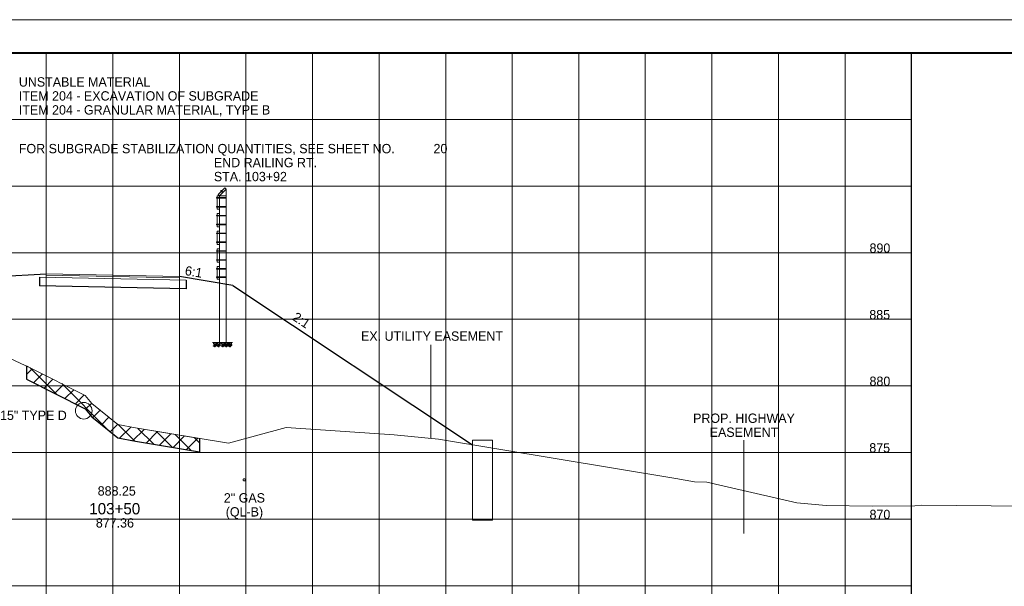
# Paper-space layout 'Layout1' of a CAD drawing. Header units: feet. Extents: x -1005 to 2379, y -670 to 6548.
# Tile 35 of 69: x 29 to 103, y 2710 to 2752. Entities that reach past the tile are written whole.
import ezdxf
from ezdxf.enums import TextEntityAlignment as Align

# ---------------------------------------------------------------- set-up
doc = ezdxf.new("R2010")
doc.units = ezdxf.units.FT
doc.header["$LTSCALE"] = 5
doc.header["$MEASUREMENT"] = 0
for name, pattern in [('DGN Style 2', [150.837143, 90.502286, -60.334857]), ('DGN Style 3', [211.172, 150.837143, -60.334857]), ('esmtshpr', [5.35, 1, -0.175, -0.175, 4]), ('esmtuex', [4.65, 0.8, -0.275, -0.275, 0.8, -0.3, 0.8, -0.3, 0.8, -0.3]), ('fencepr', [1, 0.925, 0.075])]:
    doc.linetypes.add(name, pattern=pattern)
for name, color, linetype, lineweight in [('DR_P_Storm_Sewer', 151, 'Continuous', 13), ('DR_P_Text', 7, 'Continuous', 13), ('PV_P_Text', 7, 'Continuous', 13), ('RD_P_Cells', 7, 'Continuous', 0), ('RD_P_Fence', 230, 'fencepr', 13), ('RW_P_Esmt_SH', 193, 'esmtshpr', 40), ('RW_X_Esmt_U', 6, 'esmtuex', 30), ('SH_Border', 7, 'Continuous', 40), ('SH_Data', 7, 'Continuous', 0), ('SH_Major_Grid_Line', 254, 'Continuous', 13), ('SH_Text', 7, 'Continuous', 13), ('TX_P_5', 7, 'Continuous', 13), ('TX_X_5', 7, 'Continuous', 0), ('UT_X_Gas', 2, 'Continuous', 0), ('XS_P_Finished_Grade', 3, 'Continuous', 30), ('XS_P_Pavt_Surface', 251, 'Continuous', 13), ('XS_P_Subgrade', 4, 'Continuous', 30), ('XS_P_Undercut', 230, 'Continuous', 30), ('XS_X_Ground_Line', 3, 'DGN Style 2', 13)]:
    doc.layers.add(name, color=color, linetype=linetype, lineweight=lineweight)
doc.layers.add('SH_Cut_Line', color=7, linetype='DGN Style 3', lineweight=0, plot=False)
doc.layers.add('XS_P_Pavt_Layers', color=251, linetype='Continuous', lineweight=0, transparency=0.5)
doc.styles.add('Slanted-Normal LS 0.50', font='font31.shx', dxfattribs={"height": 0.14})
doc.styles.add('Slanted-Sub Title', font='font31.shx', dxfattribs={"height": 0.17})
doc.styles.add('Style-font31', font='font31.shx')

# ---------------------------------------------------------------- blocks, each defined once
blk = doc.blocks.new('GPKLBL_404')
at = {"layer": 'TX_P_5', "linetype": 'Continuous', "insert": (-0.084, 1.17), "char_height": 0.7, "attachment_point": 1, "rotation": 336.04715, "line_spacing_factor": 0.6, "style": 'Style-font31'}
blk.add_mtext('2:1', dxfattribs=at)
blk = doc.blocks.new('GPKLBL_405')
at = {"layer": 'TX_P_5', "linetype": 'Continuous', "insert": (-0.511, 0.978), "char_height": 0.7, "attachment_point": 1, "rotation": 350.53768, "line_spacing_factor": 0.6, "style": 'Style-font31'}
blk.add_mtext('6:1', dxfattribs=at)
blk = doc.blocks.new('XS POINT_431')
at = {"layer": 'RW_P_Esmt_SH', "linetype": 'Continuous', "lineweight": 13}
blk.add_line((0, 3.5), (0, -3.5), dxfattribs=at)
blk = doc.blocks.new('XS POINT_432')
at = {"layer": 'RW_X_Esmt_U', "linetype": 'DGN Style 3', "lineweight": 0}
blk.add_line((0, 3.5), (0, -3.5), dxfattribs=at)
blk = doc.blocks.new('XS POINT_433')
at = {"layer": 'UT_X_Gas', "linetype": 'DGN Style 3'}
blk.add_circle((0, 0), 0.0833, dxfattribs=at)
blk = doc.blocks.new('RCP')
at = {"layer": 'RD_P_Cells'}
for points, knots in [([(0.018, 0.094), (0.034, 0.1), (0.049, 0.107), (0.065, 0.113), (0.073, 0.116), (0.077, 0.099), (0.078, 0.091), (0.079, 0.081), (0.071, 0.071), (0.063, 0.061), (0.052, 0.047), (0.024, 0.038), (0.018, 0.052), (0.015, 0.06), (0.014, 0.068), (0.014, 0.076), (0.014, 0.08), (0.012, 0.085), (0.014, 0.089), (0.016, 0.09), (0.017, 0.092), (0.018, 0.094)], [0, 0, 0, 0, 0.258176, 0.258176, 0.258176, 0.385117, 0.385117, 0.385117, 0.555016, 0.555016, 0.555016, 0.785627, 0.785627, 0.785627, 0.908123, 0.908123, 0.908123, 0.969027, 0.969027, 0.969027, 1, 1, 1, 1]), ([(0.047, 0.33), (0.055, 0.335), (0.064, 0.339), (0.072, 0.343), (0.081, 0.347), (0.092, 0.348), (0.102, 0.349), (0.109, 0.349), (0.116, 0.347), (0.123, 0.341), (0.129, 0.335), (0.128, 0.327), (0.127, 0.32), (0.124, 0.31), (0.12, 0.299), (0.109, 0.291), (0.099, 0.282), (0.089, 0.281), (0.078, 0.279), (0.067, 0.276), (0.054, 0.269), (0.043, 0.279), (0.036, 0.286), (0.034, 0.293), (0.034, 0.301), (0.035, 0.307), (0.035, 0.315), (0.04, 0.321), (0.042, 0.324), (0.044, 0.327), (0.047, 0.33)], [0, 0, 0, 0, 0.107172, 0.107172, 0.107172, 0.224609, 0.224609, 0.224609, 0.311187, 0.311187, 0.311187, 0.390245, 0.390245, 0.390245, 0.521508, 0.521508, 0.521508, 0.650159, 0.650159, 0.650159, 0.785017, 0.785017, 0.785017, 0.874079, 0.874079, 0.874079, 0.953282, 0.953282, 0.953282, 1, 1, 1, 1]), ([(0.156, 0.261), (0.171, 0.264), (0.186, 0.267), (0.201, 0.269), (0.216, 0.271), (0.223, 0.245), (0.227, 0.231), (0.23, 0.218), (0.228, 0.202), (0.217, 0.19), (0.204, 0.176), (0.189, 0.17), (0.173, 0.165), (0.159, 0.161), (0.143, 0.159), (0.129, 0.165), (0.12, 0.169), (0.114, 0.175), (0.109, 0.183), (0.1, 0.197), (0.098, 0.215), (0.105, 0.228), (0.11, 0.236), (0.117, 0.244), (0.126, 0.249), (0.133, 0.254), (0.14, 0.258), (0.148, 0.26), (0.151, 0.26), (0.154, 0.261), (0.156, 0.262)], [0, 0, 0, 0, 0.126661, 0.126661, 0.126661, 0.253188, 0.253188, 0.253188, 0.368171, 0.368171, 0.368171, 0.509113, 0.509113, 0.509113, 0.63015, 0.63015, 0.63015, 0.70369, 0.70369, 0.70369, 0.826515, 0.826515, 0.826515, 0.907901, 0.907901, 0.907901, 0.976801, 0.976801, 0.976801, 1, 1, 1, 1]), ([(0.158, 0.106), (0.17, 0.109), (0.181, 0.113), (0.193, 0.116), (0.211, 0.12), (0.228, 0.117), (0.245, 0.102), (0.259, 0.091), (0.26, 0.075), (0.256, 0.062), (0.252, 0.047), (0.242, 0.032), (0.227, 0.019), (0.208, 0.002), (0.181, -0.004), (0.162, 0.008), (0.146, 0.017), (0.129, 0.031), (0.126, 0.047), (0.124, 0.058), (0.13, 0.07), (0.136, 0.079), (0.14, 0.086), (0.144, 0.093), (0.15, 0.099), (0.152, 0.101), (0.155, 0.104), (0.158, 0.106)], [0, 0, 0, 0, 0.098896, 0.098896, 0.098896, 0.24332, 0.24332, 0.24332, 0.355319, 0.355319, 0.355319, 0.496743, 0.496743, 0.496743, 0.673566, 0.673566, 0.673566, 0.816859, 0.816859, 0.816859, 0.906168, 0.906168, 0.906168, 0.969895, 0.969895, 0.969895, 1, 1, 1, 1]), ([(0.287, 0.352), (0.3, 0.354), (0.312, 0.356), (0.325, 0.358), (0.336, 0.359), (0.339, 0.335), (0.335, 0.325), (0.331, 0.314), (0.322, 0.303), (0.311, 0.295), (0.301, 0.287), (0.279, 0.289), (0.273, 0.301), (0.269, 0.309), (0.271, 0.318), (0.273, 0.326), (0.274, 0.331), (0.275, 0.337), (0.279, 0.342), (0.281, 0.345), (0.284, 0.349), (0.287, 0.352)], [0, 0, 0, 0, 0.188286, 0.188286, 0.188286, 0.356428, 0.356428, 0.356428, 0.541746, 0.541746, 0.541746, 0.732506, 0.732506, 0.732506, 0.852511, 0.852511, 0.852511, 0.937171, 0.937171, 0.937171, 1, 1, 1, 1]), ([(0.307, 0.203), (0.319, 0.208), (0.331, 0.213), (0.342, 0.218), (0.355, 0.224), (0.36, 0.197), (0.363, 0.184), (0.366, 0.171), (0.363, 0.157), (0.352, 0.144), (0.342, 0.132), (0.331, 0.126), (0.319, 0.123), (0.309, 0.12), (0.297, 0.119), (0.288, 0.129), (0.276, 0.14), (0.272, 0.153), (0.274, 0.165), (0.276, 0.174), (0.28, 0.186), (0.289, 0.191), (0.295, 0.195), (0.301, 0.199), (0.307, 0.203)], [0, 0, 0, 0, 0.135762, 0.135762, 0.135762, 0.276579, 0.276579, 0.276579, 0.425633, 0.425633, 0.425633, 0.565886, 0.565886, 0.565886, 0.678149, 0.678149, 0.678149, 0.814077, 0.814077, 0.814077, 0.922173, 0.922173, 0.922173, 1, 1, 1, 1])]:
    blk.add_open_spline(points, degree=3, knots=knots, dxfattribs=at)

psp = doc.layouts.get("Layout1")

# ---------------------------------------------------------------- hatches: boundary and pattern name
at = {"layer": 'XS_P_Undercut', "lineweight": 0}
h = psp.add_hatch(dxfattribs=at)
h.set_pattern_fill('CROSSHATCH', color=256, style=0, pattern_type=2)
h.set_pattern_definition([(45, (36.7978, 2721.5413), (-0.589255, 0.589255), []), (315, (36.7978, 2721.5413), (0.589255, 0.589255), [])])
h.paths.add_polyline_path([(42.333, 2720.058), (42.333, 2721.058), (37.527, 2721.843), (36.198, 2722.108), (34.251, 2723.686), (33.754, 2724.282), (29.659, 2726.345), (29.333, 2726.497), (29.333, 2725.509), (33.754, 2723.282), (34.251, 2722.686), (36.198, 2721.108), (37.527, 2720.842)])

# ---------------------------------------------------------------- linework, layer by layer
at = {"layer": 'DR_P_Storm_Sewer'}
for p, q in [((62.854, 2714.922), (62.854, 2720.922)), ((62.854, 2720.922), (64.354, 2720.922)), ((64.354, 2714.922), (64.354, 2720.922)), ((62.854, 2714.922), (64.354, 2714.922))]:
    psp.add_line(p, q, dxfattribs=at)
psp.add_circle((33.642, 2723.138), 0.625, dxfattribs=at)
at = {"layer": 'RD_P_Fence', "linetype": 'Continuous'}
for p, q in [((44.24, 2739.876), (43.74, 2739.376)), ((44.333, 2739.783), (43.833, 2739.283)), ((44.333, 2739.783), (44.333, 2728.254)), ((44.333, 2739.139), (43.625, 2739.139)), ((44.333, 2739.098), (43.625, 2739.098)), ((43.666, 2739.16), (43.645, 2739.16)), ((43.645, 2739.077), (43.645, 2739.16)), ((43.666, 2739.077), (43.645, 2739.077)), ((43.833, 2739.283), (43.666, 2739.283)), ((43.666, 2738.283), (43.666, 2739.283)), ((43.833, 2739.283), (43.833, 2728.254)), ((44.333, 2739.283), (43.833, 2739.283)), ((43.946, 2739.612), (44.004, 2739.67)), ((44.089, 2739.498), (43.946, 2739.64)), ((43.96, 2739.597), (43.946, 2739.612)), ((44.118, 2739.527), (43.976, 2739.67)), ((44.019, 2739.656), (44.004, 2739.67)), ((44.333, 2738.469), (43.625, 2738.469)), ((44.333, 2738.428), (43.625, 2738.428)), ((43.666, 2738.49), (43.645, 2738.49)), ((43.645, 2738.407), (43.645, 2738.49)), ((43.666, 2738.407), (43.645, 2738.407)), ((43.833, 2738.283), (43.666, 2738.283)), ((44.333, 2737.809), (43.625, 2737.809)), ((44.333, 2737.768), (43.625, 2737.768)), ((43.666, 2737.83), (43.645, 2737.83)), ((43.645, 2737.747), (43.645, 2737.83)), ((43.666, 2737.747), (43.645, 2737.747)), ((43.833, 2737.953), (43.666, 2737.953)), ((43.666, 2736.953), (43.666, 2737.953)), ((44.333, 2737.139), (43.625, 2737.139)), ((44.333, 2737.098), (43.625, 2737.098)), ((43.666, 2737.16), (43.645, 2737.16)), ((43.645, 2737.077), (43.645, 2737.16)), ((43.666, 2737.077), (43.645, 2737.077)), ((43.833, 2736.953), (43.666, 2736.953)), ((44.333, 2736.479), (43.625, 2736.479)), ((44.333, 2736.438), (43.625, 2736.438)), ((43.666, 2736.5), (43.645, 2736.5)), ((43.645, 2736.417), (43.645, 2736.5)), ((43.666, 2736.417), (43.645, 2736.417)), ((43.833, 2736.623), (43.666, 2736.623)), ((43.666, 2735.623), (43.666, 2736.623)), ((44.333, 2735.809), (43.625, 2735.809)), ((44.333, 2735.768), (43.625, 2735.768)), ((43.666, 2735.83), (43.645, 2735.83)), ((43.645, 2735.747), (43.645, 2735.83)), ((43.666, 2735.747), (43.645, 2735.747)), ((43.833, 2735.623), (43.666, 2735.623)), ((43.833, 2735.293), (43.666, 2735.293)), ((43.666, 2734.293), (43.666, 2735.293)), ((44.333, 2735.149), (43.625, 2735.149)), ((44.333, 2735.108), (43.625, 2735.108)), ((43.666, 2735.17), (43.645, 2735.17)), ((43.645, 2735.087), (43.645, 2735.17)), ((43.666, 2735.087), (43.645, 2735.087)), ((44.333, 2734.479), (43.625, 2734.479)), ((44.333, 2734.438), (43.625, 2734.438)), ((44.333, 2733.819), (43.625, 2733.819)), ((43.666, 2734.5), (43.645, 2734.5)), ((43.645, 2734.417), (43.645, 2734.5)), ((43.666, 2734.417), (43.645, 2734.417)), ((43.666, 2733.84), (43.645, 2733.84)), ((43.645, 2733.757), (43.645, 2733.84)), ((43.833, 2734.293), (43.666, 2734.293)), ((43.833, 2733.963), (43.666, 2733.963)), ((43.666, 2733.005), (43.666, 2733.963)), ((44.333, 2733.778), (43.625, 2733.778)), ((44.333, 2733.191), (43.625, 2733.191)), ((44.333, 2733.15), (43.625, 2733.15)), ((43.666, 2733.757), (43.645, 2733.757)), ((43.666, 2733.212), (43.645, 2733.212)), ((43.645, 2733.129), (43.645, 2733.212)), ((43.666, 2733.129), (43.645, 2733.129)), ((43.833, 2733.005), (43.666, 2733.005)), ((44.333, 2728.254), (43.833, 2728.254))]:
    psp.add_line(p, q, dxfattribs=at)
at = {"layer": 'RD_P_Fence'}
for p, q in [((44.333, 2739.783), (44.24, 2739.876)), ((43.625, 2739.098), (43.625, 2739.139)), ((43.833, 2739.283), (43.74, 2739.376)), ((43.946, 2739.64), (43.976, 2739.67)), ((43.625, 2738.428), (43.625, 2738.469)), ((43.625, 2737.768), (43.625, 2737.809)), ((43.625, 2737.098), (43.625, 2737.139)), ((43.625, 2736.438), (43.625, 2736.479)), ((43.625, 2735.768), (43.625, 2735.809)), ((43.625, 2735.108), (43.625, 2735.149)), ((43.625, 2734.438), (43.625, 2734.479)), ((43.625, 2733.778), (43.625, 2733.819)), ((43.625, 2733.15), (43.625, 2733.191))]:
    psp.add_line(p, q, dxfattribs=at)
at = {"layer": 'RD_P_Fence', "ltscale": 1.166667, "extrusion": (0, 0, -1)}
for centre in [(-44.318, 2739.119), (-44.318, 2738.449), (-44.318, 2737.789), (-44.318, 2737.119), (-44.318, 2736.459), (-44.318, 2735.789), (-44.318, 2735.129), (-44.318, 2734.459), (-44.318, 2733.799), (-44.318, 2733.171)]:
    psp.add_arc(centre, 0.03, 119.86589, 240.13411, dxfattribs=at)
at = {"layer": 'SH_Border', "color": 7, "linetype": 'Continuous', "lineweight": 40, "flags": 128}
psp.add_lwpolyline([(0, 2750), (157.5, 2750), (157.5, 2645), (0, 2645), (0, 2750)], close=True, dxfattribs=at)
at = {"layer": 'SH_Cut_Line', "color": 7, "linetype": 'DGN Style 3', "lineweight": 0, "flags": 128}
psp.add_lwpolyline([(-10, 2642.5), (160, 2642.5), (160, 2752.5), (-10, 2752.5), (-10, 2642.5)], close=True, dxfattribs=at)
at = {"layer": 'SH_Data', "color": 7, "linetype": 'Continuous', "lineweight": 30}
psp.add_line((95.832, 2645), (95.832, 2750), dxfattribs=at)
at = {"layer": 'SH_Major_Grid_Line', "color": 254, "linetype": 'Continuous', "lineweight": 13}
for p, q in [((30.832, 2645), (30.832, 2750)), ((35.833, 2645), (35.833, 2750)), ((40.833, 2645), (40.833, 2750)), ((45.833, 2645), (45.833, 2750)), ((50.833, 2645), (50.833, 2750)), ((55.833, 2645), (55.833, 2750)), ((60.833, 2645), (60.833, 2750)), ((65.832, 2645), (65.832, 2750)), ((70.832, 2645), (70.832, 2750)), ((75.832, 2645), (75.832, 2750)), ((80.832, 2645), (80.832, 2750)), ((85.832, 2645), (85.832, 2750)), ((90.832, 2645), (90.832, 2750)), ((5.832, 2745), (95.832, 2745)), ((5.832, 2740), (95.832, 2740)), ((5.832, 2735), (95.832, 2735)), ((5.832, 2730), (95.832, 2730)), ((5.832, 2725), (95.832, 2725)), ((5.832, 2720), (95.832, 2720)), ((5.832, 2715), (95.832, 2715)), ((5.832, 2710), (95.832, 2710))]:
    psp.add_line(p, q, dxfattribs=at)
at = {"layer": 'XS_P_Finished_Grade'}
for p, q in [((16.725, 2732.635), (30.832, 2733.41)), ((44.833, 2732.544), (40.833, 2733.21)), ((44.833, 2732.544), (62.854, 2720.567))]:
    psp.add_line(p, q, dxfattribs=at)
at = {"layer": 'XS_P_Pavt_Layers', "color": 2, "lineweight": 13}
for p, q in [((41.333, 2732.95), (30.333, 2733.17)), ((40.833, 2733.106), (30.832, 2733.306))]:
    psp.add_line(p, q, dxfattribs=at)
at = {"layer": 'XS_P_Pavt_Surface', "color": 193}
for p, q in [((30.832, 2733.41), (30.832, 2733.16)), ((40.833, 2733.21), (30.832, 2733.41)), ((40.833, 2733.21), (40.833, 2732.96))]:
    psp.add_line(p, q, dxfattribs=at)
at = {"layer": 'XS_P_Subgrade'}
for p, q in [((30.333, 2733.17), (30.333, 2732.504)), ((41.333, 2732.284), (30.333, 2732.504)), ((41.333, 2732.95), (41.333, 2732.284))]:
    psp.add_line(p, q, dxfattribs=at)
at = {"layer": 'XS_P_Subgrade', "lineweight": 13}
for p, q in [((43.833, 2728.254), (43.325, 2728.254)), ((44.333, 2728.254), (44.825, 2728.254))]:
    psp.add_line(p, q, dxfattribs=at)
at = {"layer": 'XS_P_Undercut'}
for p, q in [((29.333, 2726.497), (29.333, 2725.509)), ((42.333, 2721.058), (42.333, 2720.058))]:
    psp.add_line(p, q, dxfattribs=at)
at = {"layer": 'XS_P_Undercut', "lineweight": 0, "flags": 128}
psp.add_lwpolyline([(42.333, 2720.058), (42.333, 2721.058), (37.527, 2721.843), (36.198, 2722.108), (34.251, 2723.686), (33.754, 2724.282), (29.659, 2726.345), (29.333, 2726.497), (29.333, 2725.509), (33.754, 2723.282), (34.251, 2722.686), (36.198, 2721.108), (37.527, 2720.842), (42.333, 2720.058)], close=True, dxfattribs=at)
at = {"layer": 'XS_P_Undercut', "flags": 128}
psp.add_lwpolyline([(29.333, 2725.509), (33.754, 2723.282), (34.251, 2722.686), (36.198, 2721.108), (37.527, 2720.842), (42.333, 2720.058)], dxfattribs=at)
at = {"layer": 'XS_X_Ground_Line', "flags": 128}
psp.add_lwpolyline([(0, 2733.513), (2.778, 2733.463), (7.507, 2733.393), (8.515, 2733.309), (10.535, 2733.191), (14.35, 2732.832), (16.704, 2732.634), (25.379, 2728.639), (27.247, 2727.465), (29.659, 2726.345), (33.754, 2724.282), (34.251, 2723.686), (36.198, 2722.108), (37.527, 2721.843), (44.512, 2720.702), (48.854, 2721.887), (56.963, 2721.327), (60.299, 2720.989), (78.117, 2718.048), (79.518, 2717.801), (80.447, 2717.766), (87.208, 2716.21), (89.424, 2716.02), (92.898, 2715.98), (96.078, 2715.986), (96.564, 2716.041), (105.025, 2715.97)], dxfattribs=at)

# ---------------------------------------------------------------- block references
at = {"layer": 'RD_P_Cells', "xscale": 0.75, "yscale": 0.75, "zscale": 0.75}
for p in [(43.355, 2727.941), (43.636, 2727.941), (43.953, 2727.941), (44.22, 2727.941), (44.495, 2727.941)]:
    psp.add_blockref('RCP', p, dxfattribs=at)
at = {"layer": 'RW_P_Esmt_SH', "linetype": 'Continuous', "lineweight": 13}
psp.add_blockref('XS POINT_431', (83.243, 2717.425), dxfattribs=at)
at = {"layer": 'RW_X_Esmt_U', "linetype": 'DGN Style 3', "lineweight": 0}
psp.add_blockref('XS POINT_432', (59.71, 2724.59), dxfattribs=at)
at = {"layer": 'TX_P_5', "linetype": 'Continuous'}
psp.add_blockref('GPKLBL_405', (41.833, 2733.044), dxfattribs=at)
at = {"layer": 'TX_P_5', "linetype": 'Continuous', "rotation": 350.3459694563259}
psp.add_blockref('GPKLBL_404', (49.533, 2729.42), dxfattribs=at)
at = {"layer": 'UT_X_Gas', "linetype": 'DGN Style 3'}
psp.add_blockref('XS POINT_433', (45.702, 2717.944), dxfattribs=at)

# ---------------------------------------------------------------- texts
at = {"layer": 'DR_P_Text', "style": 'Slanted-Normal LS 0.50'}
psp.add_text('15" TYPE D', height=0.7, dxfattribs=at).set_placement((27.356, 2723.142), align=Align.TOP_LEFT)
at = {"layer": 'DR_P_Text', "char_height": 0.7, "attachment_point": 1, "line_spacing_factor": 0.9}
for s, insert, style in [('UNSTABLE MATERIAL\\PITEM 204 - EXCAVATION OF SUBGRADE\\PITEM 204 - GRANULAR MATERIAL, TYPE B', (28.769, 2748.178), 'Slanted-Sub Title'), ('FOR SUBGRADE STABILIZATION QUANTITIES, SEE SHEET NO.', (28.769, 2743.171), 'Slanted-Sub Title'), ('20\\P', (59.919, 2743.171), 'Style-font31')]:
    psp.add_mtext(s, dxfattribs=dict(at, insert=insert, style=style))
at = {"layer": 'PV_P_Text', "style": 'Slanted-Normal LS 0.50'}
psp.add_text(' 888.25', height=0.7, dxfattribs=at).set_placement((35.993, 2716.765), align=Align.CENTER)
at = {"layer": 'RW_P_Esmt_SH', "linetype": 'Continuous', "lineweight": 13, "insert": (83.243, 2722.925), "char_height": 0.7, "attachment_point": 2, "line_spacing_factor": 0.9, "style": 'Style-font31'}
psp.add_mtext('PROP. HIGHWAY\\PEASEMENT', dxfattribs=at)
at = {"layer": 'RW_X_Esmt_U', "linetype": 'Continuous', "lineweight": 0, "style": 'Style-font31'}
psp.add_text('EX. UTILITY EASEMENT', height=0.7, dxfattribs=at).set_placement((59.804, 2729.09), align=Align.TOP_CENTER)
at = {"layer": 'SH_Text', "style": 'Style-font31'}
for s, p in [('890', (93.455, 2735)), ('885', (93.439, 2730)), ('880', (93.455, 2725)), ('875', (93.439, 2720)), ('870', (93.455, 2715))]:
    psp.add_text(s, height=0.7, dxfattribs=at).set_placement(p, align=Align.CENTER)
at = {"layer": 'SH_Text', "insert": (43.419, 2742.122), "char_height": 0.7, "attachment_point": 1, "line_spacing_factor": 0.9, "style": 'Slanted-Sub Title'}
psp.add_mtext('END RAILING RT.\\PSTA. 103+92', dxfattribs=at)
at = {"layer": 'TX_P_5', "insert": (35.974, 2715.774), "char_height": 0.85, "attachment_point": 5, "line_spacing_factor": 0.6, "style": 'Slanted-Sub Title'}
psp.add_mtext('103+50 ', dxfattribs=at)
at = {"layer": 'TX_X_5', "insert": (35.985, 2715.065), "char_height": 0.7, "attachment_point": 2, "line_spacing_factor": 0.6, "style": 'Slanted-Normal LS 0.50'}
psp.add_mtext('877.36', dxfattribs=at)
at = {"layer": 'UT_X_Gas', "linetype": 'Continuous', "insert": (45.714, 2716.944), "char_height": 0.7, "attachment_point": 2, "line_spacing_factor": 0.9, "style": 'Style-font31'}
psp.add_mtext('2" GAS\\P(QL-B)', dxfattribs=at)

doc.saveas('drawing.dxf')
